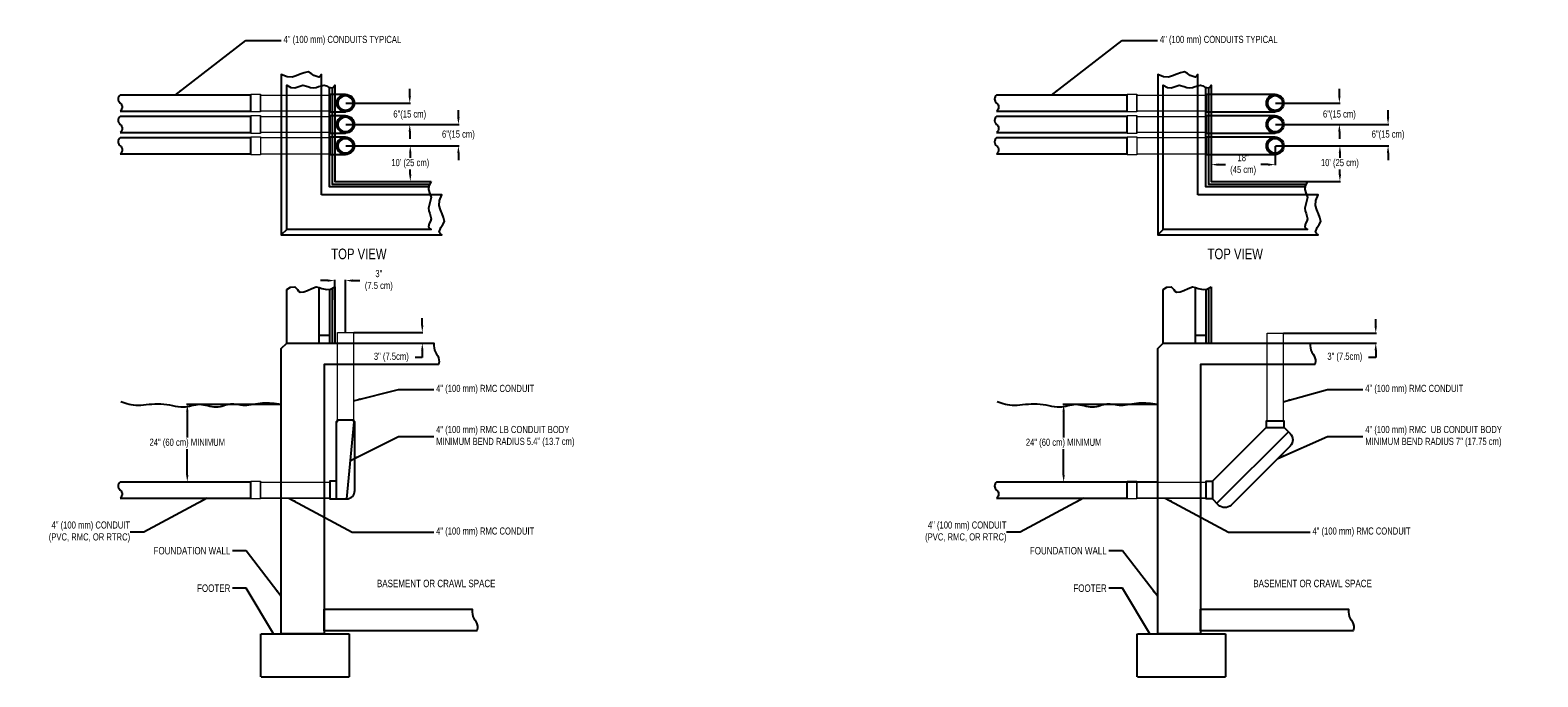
# Model space of a CAD drawing. Header units: inches. Extents: x -24 to 869, y -56 to 457.
# Tile 7 of 8: x -7 to 415, y 266 to 448. Entities that reach past the tile are written whole.
import ezdxf
from ezdxf.enums import TextEntityAlignment as Align

# ---------------------------------------------------------------- set-up
doc = ezdxf.new("R2010")
doc.units = ezdxf.units.IN
doc.header["$MEASUREMENT"] = 0
for name, color, linetype in [('Concrete', 7, 'Continuous'), ('CONDUIT_BODY', 1, 'Continuous'), ('Dimension', 7, 'Continuous'), ('Dwg_Notes', 7, 'Continuous'), ('PVC', 30, 'Continuous')]:
    doc.layers.add(name, color=color, linetype=linetype)
doc.layers.add('RMC', color=5, linetype='Continuous', lineweight=13)
doc.styles.add('120', font='FSIMPLEX.SHX', dxfattribs={"width": 0.8, "height": 0.12})
doc.styles.add('FSIMPLEX', font='fsimplex.shx', dxfattribs={"width": 0.8, "height": 0.12})
doc.dimstyles.get("Standard").update_dxf_attribs({"dimscale": 0, "dimtxt": 0.12, "dimasz": 2, "dimexe": 0.18, "dimexo": 0.0625, "dimgap": 0.09, "dimtad": 0, "dimtih": 1, "dimtoh": 1, "dimdec": 0, "dimzin": 0, "dimdsep": 46, "dimlunit": 4, "dimtxsty": 'FSIMPLEX', "dimcen": 2, "dimclrt": 256, "dimadec": 0, "dimazin": 0, "dimtfac": 2, "dimtdec": 0, "dimtofl": 0, "dimtmove": 0, "dimatfit": 3, "dimfxl": 1, "dimtolj": 1, "dimtzin": 0, "dimarcsym": 0})

# ---------------------------------------------------------------- blocks, each defined once
blk = doc.blocks.new('A$C34257ED5')
at = {"layer": 'RMC'}
h = blk.add_hatch(color=256, dxfattribs=at)
h.dxf.hatch_style = 1
h.paths.add_polyline_path([(-2.25, 0, 1), (2.25, 0, 1)])
h.paths.add_polyline_path([(2, 0, -1), (-2, 0, -1)], flags=16)
for radius in [2.25, 2]:
    blk.add_circle((0, 0), radius, dxfattribs=at)
blk = doc.blocks.new('RMC_CONDUIT')
at = {"layer": 'RMC'}
h = blk.add_hatch(color=256, dxfattribs=at)
h.dxf.hatch_style = 1
h.paths.add_polyline_path([(-2.25, 0, 1), (2.25, 0, 1)])
h.paths.add_polyline_path([(2, 0, -1), (-2, 0, -1)], flags=16)
for radius in [2.25, 2]:
    blk.add_circle((0, 0), radius, dxfattribs=at)
blk = doc.blocks.new('*D657')
at = {"layer": 'Defpoints', "color": 0, "transparency": 16777216}
for p in [(83.19, 363.09), (83.19, 360.09), (102.47, 360.09)]:
    blk.add_point(p, dxfattribs=at)
at = {"layer": 'Dimension', "color": 0, "lineweight": -2, "transparency": 16777216}
for p, q in [((102.47, 365.09), (102.47, 367.09)), ((83.25, 363.09), (102.65, 363.09)), ((83.25, 360.09), (102.65, 360.09)), ((102.47, 356.09), (100.47, 356.09)), ((102.47, 358.09), (102.47, 356.09))]:
    blk.add_line(p, q, dxfattribs=at)
at = {"layer": 'Dimension', "color": 0, "transparency": 16777216}
for points in [[(102.14, 365.09), (102.8, 365.09), (102.47, 363.09)], [(102.14, 358.09), (102.8, 358.09), (102.47, 360.09)]]:
    blk.add_solid(points, dxfattribs=at)
at = {"layer": 'Dimension', "transparency": 16777216, "insert": (93.79, 356.09), "char_height": 0.12, "width": 17.5953, "attachment_point": 5, "style": 'FSIMPLEX'}
blk.add_mtext('\\A1;{\\H16.66667x;3" (7.5cm)}', dxfattribs=at)
blk = doc.blocks.new('*D659')
at = {"layer": 'Defpoints', "color": 0, "transparency": 16777216}
for p in [(80.94, 415.44), (80.94, 405.44), (99.1, 405.44)]:
    blk.add_point(p, dxfattribs=at)
at = {"layer": 'Dimension', "color": 0, "lineweight": -2, "transparency": 16777216}
for p, q in [((81, 415.44), (99.28, 415.44)), ((99.1, 413.44), (99.1, 412.05)), ((99.1, 407.44), (99.1, 408.83)), ((81, 405.44), (99.28, 405.44))]:
    blk.add_line(p, q, dxfattribs=at)
at = {"layer": 'Dimension', "color": 0, "transparency": 16777216}
for points in [[(98.77, 413.44), (99.43, 413.44), (99.1, 415.44)], [(98.77, 407.44), (99.43, 407.44), (99.1, 405.44)]]:
    blk.add_solid(points, dxfattribs=at)
at = {"layer": 'Dimension', "transparency": 16777216, "insert": (99.1, 410.44), "char_height": 0.12, "attachment_point": 5, "style": 'FSIMPLEX'}
blk.add_mtext("\\A1;{\\H16.66667x;10' (25 cm)}", dxfattribs=at)
blk = doc.blocks.new('*D660')
at = {"layer": 'Defpoints', "color": 0, "transparency": 16777216}
for p in [(80.94, 421.44), (80.94, 415.44), (112.6, 415.44)]:
    blk.add_point(p, dxfattribs=at)
at = {"layer": 'Dimension', "color": 0, "lineweight": -2, "transparency": 16777216}
for p, q in [((112.6, 423.44), (112.6, 425.44)), ((81, 421.44), (112.78, 421.44)), ((81, 415.44), (112.78, 415.44)), ((112.6, 413.44), (112.6, 411.44))]:
    blk.add_line(p, q, dxfattribs=at)
at = {"layer": 'Dimension', "color": 0, "transparency": 16777216}
for points in [[(112.27, 423.44), (112.94, 423.44), (112.6, 421.44)], [(112.27, 413.44), (112.94, 413.44), (112.6, 415.44)]]:
    blk.add_solid(points, dxfattribs=at)
at = {"layer": 'Dimension', "transparency": 16777216, "insert": (112.6, 418.44), "char_height": 0.12, "width": 14.9096, "attachment_point": 5, "style": 'FSIMPLEX'}
blk.add_mtext('\\A1;{\\H16.66667x;6"(15 cm)}', dxfattribs=at)
blk = doc.blocks.new('*D661')
at = {"layer": 'Defpoints', "color": 0, "transparency": 16777216}
for p in [(80.94, 427.44), (80.94, 421.44), (98.95, 421.44)]:
    blk.add_point(p, dxfattribs=at)
at = {"layer": 'Dimension', "color": 0, "lineweight": -2, "transparency": 16777216}
for p, q in [((98.95, 429.44), (98.95, 431.44)), ((81, 427.44), (99.13, 427.44)), ((81, 421.44), (99.13, 421.44)), ((98.95, 419.44), (98.95, 417.44))]:
    blk.add_line(p, q, dxfattribs=at)
at = {"layer": 'Dimension', "color": 0, "transparency": 16777216}
for points in [[(98.62, 429.44), (99.29, 429.44), (98.95, 427.44)], [(98.62, 419.44), (99.29, 419.44), (98.95, 421.44)]]:
    blk.add_solid(points, dxfattribs=at)
at = {"layer": 'Dimension', "transparency": 16777216, "insert": (98.95, 424.08), "char_height": 0.12, "width": 14.9096, "attachment_point": 5, "style": 'FSIMPLEX'}
blk.add_mtext('\\A1;{\\H16.66667x;6"(15 cm)}', dxfattribs=at)
blk = doc.blocks.new('*D662')
at = {"layer": 'Defpoints', "color": 0, "transparency": 16777216}
for p in [(36.57, 342.84), (62.94, 342.84), (36.57, 321.11)]:
    blk.add_point(p, dxfattribs=at)
at = {"layer": 'Dimension', "color": 0, "lineweight": -2, "transparency": 16777216}
for p, q in [((62.87, 342.84), (36.39, 342.84)), ((36.57, 340.84), (36.57, 333.58)), ((36.57, 323.11), (36.57, 330.36)), ((36.5, 321.11), (36.39, 321.11))]:
    blk.add_line(p, q, dxfattribs=at)
at = {"layer": 'Dimension', "color": 0, "transparency": 16777216}
for points in [[(36.23, 340.84), (36.9, 340.84), (36.57, 342.84)], [(36.23, 323.11), (36.9, 323.11), (36.57, 321.11)]]:
    blk.add_solid(points, dxfattribs=at)
at = {"layer": 'Dimension', "transparency": 16777216, "insert": (36.57, 331.97), "char_height": 0.12, "attachment_point": 5, "style": 'FSIMPLEX'}
blk.add_mtext('\\A1;{\\H16.66667x;24" (60 cm) MINIMUM}', dxfattribs=at)
blk = doc.blocks.new('*D679')
at = {"layer": 'Defpoints', "color": 0, "transparency": 16777216}
for p in [(343.89, 362.84), (343.89, 360.09), (369.86, 360.09)]:
    blk.add_point(p, dxfattribs=at)
at = {"layer": 'Dimension', "color": 0, "lineweight": -2, "transparency": 16777216}
for p, q in [((369.86, 364.84), (369.86, 366.84)), ((343.95, 362.84), (370.04, 362.84)), ((343.95, 360.09), (370.04, 360.09)), ((369.86, 356.09), (367.86, 356.09)), ((369.86, 358.09), (369.86, 356.09))]:
    blk.add_line(p, q, dxfattribs=at)
at = {"layer": 'Dimension', "color": 0, "transparency": 16777216}
for points in [[(369.52, 364.84), (370.19, 364.84), (369.86, 362.84)], [(369.52, 358.09), (370.19, 358.09), (369.86, 360.09)]]:
    blk.add_solid(points, dxfattribs=at)
at = {"layer": 'Dimension', "transparency": 16777216, "insert": (361.18, 356.09), "char_height": 0.12, "width": 17.5953, "attachment_point": 5, "style": 'FSIMPLEX'}
blk.add_mtext('\\A1;{\\H16.66667x;3" (7.5cm)}', dxfattribs=at)
blk = doc.blocks.new('*D677')
at = {"layer": 'Defpoints', "color": 0, "transparency": 16777216}
for p in [(341.64, 415.44), (341.64, 405.44), (359.8, 405.44)]:
    blk.add_point(p, dxfattribs=at)
at = {"layer": 'Dimension', "color": 0, "lineweight": -2, "transparency": 16777216}
for p, q in [((341.7, 415.44), (359.98, 415.44)), ((359.8, 413.44), (359.8, 412.05)), ((359.8, 407.44), (359.8, 408.83)), ((341.7, 405.44), (359.98, 405.44))]:
    blk.add_line(p, q, dxfattribs=at)
at = {"layer": 'Dimension', "color": 0, "transparency": 16777216}
for points in [[(359.47, 413.44), (360.14, 413.44), (359.8, 415.44)], [(359.47, 407.44), (360.14, 407.44), (359.8, 405.44)]]:
    blk.add_solid(points, dxfattribs=at)
at = {"layer": 'Dimension', "transparency": 16777216, "insert": (359.8, 410.44), "char_height": 0.12, "attachment_point": 5, "style": 'FSIMPLEX'}
blk.add_mtext("\\A1;{\\H16.66667x;10' (25 cm)}", dxfattribs=at)
blk = doc.blocks.new('*D680')
at = {"layer": 'Defpoints', "color": 0, "transparency": 16777216}
for p in [(341.64, 421.44), (341.64, 415.44), (373.31, 415.44)]:
    blk.add_point(p, dxfattribs=at)
at = {"layer": 'Dimension', "color": 0, "lineweight": -2, "transparency": 16777216}
for p, q in [((373.31, 423.44), (373.31, 425.44)), ((341.7, 421.44), (373.49, 421.44)), ((341.7, 415.44), (373.49, 415.44)), ((373.31, 413.44), (373.31, 411.44))]:
    blk.add_line(p, q, dxfattribs=at)
at = {"layer": 'Dimension', "color": 0, "transparency": 16777216}
for points in [[(372.97, 423.44), (373.64, 423.44), (373.31, 421.44)], [(372.97, 413.44), (373.64, 413.44), (373.31, 415.44)]]:
    blk.add_solid(points, dxfattribs=at)
at = {"layer": 'Dimension', "transparency": 16777216, "insert": (373.31, 418.44), "char_height": 0.12, "width": 14.9096, "attachment_point": 5, "style": 'FSIMPLEX'}
blk.add_mtext('\\A1;{\\H16.66667x;6"(15 cm)}', dxfattribs=at)
blk = doc.blocks.new('*D678')
at = {"layer": 'Defpoints', "color": 0, "transparency": 16777216}
for p in [(341.64, 427.44), (341.64, 421.44), (359.66, 421.44)]:
    blk.add_point(p, dxfattribs=at)
at = {"layer": 'Dimension', "color": 0, "lineweight": -2, "transparency": 16777216}
for p, q in [((359.66, 429.44), (359.66, 431.44)), ((341.7, 427.44), (359.84, 427.44)), ((341.7, 421.44), (359.84, 421.44)), ((359.66, 419.44), (359.66, 417.44))]:
    blk.add_line(p, q, dxfattribs=at)
at = {"layer": 'Dimension', "color": 0, "transparency": 16777216}
for points in [[(359.32, 429.44), (359.99, 429.44), (359.66, 427.44)], [(359.32, 419.44), (359.99, 419.44), (359.66, 421.44)]]:
    blk.add_solid(points, dxfattribs=at)
at = {"layer": 'Dimension', "transparency": 16777216, "insert": (359.66, 424.08), "char_height": 0.12, "width": 14.9096, "attachment_point": 5, "style": 'FSIMPLEX'}
blk.add_mtext('\\A1;{\\H16.66667x;6"(15 cm)}', dxfattribs=at)
blk = doc.blocks.new('*D681')
at = {"layer": 'Defpoints', "color": 0, "transparency": 16777216}
for p in [(282.33, 342.84), (308.7, 342.84), (308.7, 321.11)]:
    blk.add_point(p, dxfattribs=at)
at = {"layer": 'Dimension', "color": 0, "lineweight": -2, "transparency": 16777216}
for p, q in [((308.63, 342.84), (282.15, 342.84)), ((282.33, 340.84), (282.33, 333.58)), ((282.33, 323.11), (282.33, 330.36)), ((308.63, 321.11), (282.15, 321.11))]:
    blk.add_line(p, q, dxfattribs=at)
at = {"layer": 'Dimension', "color": 0, "transparency": 16777216}
for points in [[(281.99, 340.84), (282.66, 340.84), (282.33, 342.84)], [(281.99, 323.11), (282.66, 323.11), (282.33, 321.11)]]:
    blk.add_solid(points, dxfattribs=at)
at = {"layer": 'Dimension', "transparency": 16777216, "insert": (282.33, 331.97), "char_height": 0.12, "attachment_point": 5, "style": 'FSIMPLEX'}
blk.add_mtext('\\A1;{\\H16.66667x;24" (60 cm) MINIMUM}', dxfattribs=at)
blk = doc.blocks.new('A$C2AF82D97')
at = {"layer": 'CONDUIT_BODY'}
blk.add_lwpolyline([(-14.18, -0.27), (-14.18, 2.14, -0.414214), (-11.68, 4.64), (11.68, 4.64, -0.414214), (14.18, 2.14), (14.18, -0.27)], format="xyb", dxfattribs=at)
for points in [[(-14.18, 1.45), (14.18, 1.45)], [(-10.65, -3.8), (10.65, -3.8)]]:
    blk.add_lwpolyline(points, dxfattribs=at)
for points in [[(-14.18, -0.27), (-15.44, -1.52), (-11.9, -5.06), (-10.65, -3.8)], [(14.18, -0.27), (15.44, -1.52), (11.9, -5.06), (10.65, -3.8)]]:
    blk.add_lwpolyline(points, close=True, dxfattribs=at)
blk = doc.blocks.new('*D684')
at = {"layer": 'Defpoints', "color": 0, "transparency": 16777216}
for p in [(80.94, 377.63), (77.94, 372.14), (80.94, 363.09)]:
    blk.add_point(p, dxfattribs=at)
at = {"layer": 'Dimension', "color": 0, "lineweight": -2, "transparency": 16777216}
for p, q in [((75.94, 377.63), (73.94, 377.63)), ((77.94, 372.2), (77.94, 377.81)), ((80.94, 363.15), (80.94, 377.81)), ((82.94, 377.63), (84.94, 377.63))]:
    blk.add_line(p, q, dxfattribs=at)
at = {"layer": 'Dimension', "color": 0, "transparency": 16777216}
for points in [[(75.94, 377.97), (75.94, 377.3), (77.94, 377.63)], [(82.94, 377.97), (82.94, 377.3), (80.94, 377.63)]]:
    blk.add_solid(points, dxfattribs=at)
at = {"layer": 'Dimension', "transparency": 16777216, "insert": (90.28, 377.63), "char_height": 0.12, "attachment_point": 5, "style": 'FSIMPLEX'}
blk.add_mtext('\\A1;{\\H16.66667x;3"\\P(7.5 cm)}', dxfattribs=at)
blk = doc.blocks.new('*D685')
at = {"layer": 'Defpoints', "color": 0, "transparency": 16777216}
for p in [(323.7, 415.44), (341.64, 415.44), (323.7, 410.16)]:
    blk.add_point(p, dxfattribs=at)
at = {"layer": 'Dimension', "color": 0, "lineweight": -2, "transparency": 16777216}
for p, q in [((323.7, 415.38), (323.7, 409.98)), ((341.64, 415.38), (341.64, 409.98)), ((325.7, 410.16), (327.7, 410.16)), ((339.64, 410.16), (337.64, 410.16))]:
    blk.add_line(p, q, dxfattribs=at)
at = {"layer": 'Dimension', "color": 0, "transparency": 16777216}
for points in [[(325.7, 410.49), (325.7, 409.83), (323.7, 410.16)], [(339.64, 410.49), (339.64, 409.83), (341.64, 410.16)]]:
    blk.add_solid(points, dxfattribs=at)
at = {"layer": 'Dimension', "transparency": 16777216, "insert": (332.67, 410.16), "char_height": 0.12, "attachment_point": 5, "style": 'FSIMPLEX'}
blk.add_mtext('\\A1;{\\H16.66667x;18"\\P(45 cm)}', dxfattribs=at)

msp = doc.modelspace()

# ---------------------------------------------------------------- linework, layer by layer
for p, q in [((64.44, 360.09), (64.44, 375.09)), ((73.44, 375.71), (73.44, 360.09)), ((76.44, 375.17), (76.44, 360.09)), ((77.19, 375.44), (77.19, 360.09)), ((77.94, 375.84), (77.94, 360.09)), ((310.2, 360.09), (310.2, 375.09)), ((319.2, 375.71), (319.2, 360.09)), ((322.2, 375.17), (322.2, 360.09)), ((322.95, 375.44), (322.95, 360.09)), ((323.7, 375.84), (323.7, 360.09)), ((73.44, 362.34), (76.44, 362.34)), ((319.2, 362.34), (322.2, 362.34))]:
    msp.add_line(p, q)
for points in [[(64.44, 375.09), (65.48, 375.82), (66.69, 375.84), (67.09, 375.51), (67.43, 375.1), (67.77, 374.63), (68.19, 374.34), (69.23, 374.5), (70.25, 374.88), (71.45, 375.42), (72.69, 375.84), (73.51, 375.7), (74.33, 375.4), (75.69, 375.09), (76.69, 375.24), (77.94, 375.84)], [(310.2, 375.09), (311.24, 375.82), (312.45, 375.84), (312.85, 375.51), (313.19, 375.1), (313.53, 374.63), (313.95, 374.34), (314.99, 374.5), (316.01, 374.88), (317.22, 375.42), (318.45, 375.84), (319.27, 375.7), (320.09, 375.4), (321.45, 375.09), (322.45, 375.24), (323.7, 375.84)], [(62.94, 342.84), (62.28, 342.93), (61.62, 343.02), (60.97, 343.1), (60.31, 343.16), (59.66, 343.21), (59, 343.24), (58.34, 343.24), (57.69, 343.21), (57.03, 343.15), (56.38, 343.06), (55.73, 342.96), (55.09, 342.85), (54.47, 342.75), (53.85, 342.67), (53.26, 342.61), (52.69, 342.59), (52.14, 342.61), (51.6, 342.66), (51.09, 342.74), (50.59, 342.82), (50.11, 342.9), (49.63, 342.95), (49.16, 342.98), (48.69, 342.96), (48.22, 342.89), (47.74, 342.77), (47.27, 342.63), (46.78, 342.48), (46.28, 342.33), (45.77, 342.2), (45.24, 342.12), (44.69, 342.09), (44.11, 342.12), (43.52, 342.2), (42.92, 342.32), (42.31, 342.46), (41.7, 342.6), (41.1, 342.72), (40.51, 342.8), (39.94, 342.84), (39.38, 342.8), (38.85, 342.72), (38.31, 342.6), (37.78, 342.46), (37.23, 342.32), (36.67, 342.2), (36.07, 342.12), (35.44, 342.09), (34.76, 342.12), (34.04, 342.2), (33.28, 342.33), (32.5, 342.48), (31.69, 342.63), (30.86, 342.77), (30.03, 342.89), (29.19, 342.96), (28.34, 342.98), (27.5, 342.95), (26.67, 342.9), (25.86, 342.82), (25.06, 342.74), (24.28, 342.66), (23.53, 342.61), (22.81, 342.59), (22.12, 342.61), (21.47, 342.67), (20.84, 342.77), (20.23, 342.9), (19.64, 343.05), (19.07, 343.22), (18.5, 343.4), (17.93, 343.59)], [(308.7, 342.84), (308.04, 342.93), (307.38, 343.02), (306.73, 343.1), (306.07, 343.16), (305.42, 343.21), (304.76, 343.24), (304.1, 343.24), (303.45, 343.21), (302.79, 343.15), (302.14, 343.06), (301.49, 342.96), (300.85, 342.85), (300.23, 342.75), (299.62, 342.67), (299.02, 342.61), (298.45, 342.59), (297.9, 342.61), (297.36, 342.66), (296.85, 342.74), (296.35, 342.82), (295.87, 342.9), (295.39, 342.95), (294.92, 342.98), (294.45, 342.96), (293.98, 342.89), (293.51, 342.77), (293.03, 342.63), (292.54, 342.48), (292.04, 342.33), (291.53, 342.2), (291, 342.12), (290.45, 342.09), (289.87, 342.12), (289.28, 342.2), (288.68, 342.32), (288.07, 342.46), (287.46, 342.6), (286.86, 342.72), (286.27, 342.8), (285.7, 342.84), (285.14, 342.8), (284.61, 342.72), (284.07, 342.6), (283.54, 342.46), (282.99, 342.32), (282.43, 342.2), (281.83, 342.12), (281.2, 342.09), (280.52, 342.12), (279.8, 342.2), (279.04, 342.33), (278.26, 342.48), (277.45, 342.63), (276.63, 342.77), (275.79, 342.89), (274.95, 342.96), (274.1, 342.98), (273.26, 342.95), (272.43, 342.9), (271.62, 342.82), (270.82, 342.74), (270.04, 342.66), (269.29, 342.61), (268.57, 342.59), (267.88, 342.61), (267.23, 342.67), (266.6, 342.77), (265.99, 342.9), (265.4, 343.05), (264.83, 343.22), (264.26, 343.4), (263.7, 343.59)], [(57.09, 278.48), (57.09, 266.44)], [(302.85, 278.48), (302.85, 266.44)]]:
    msp.add_lwpolyline(points)
for points in [[(74.94, 285.39), (116.48, 285.39, 0.036274), (116.45, 284.64, 0.155018), (117.26, 282.31, -0.168256), (117.95, 280.13, -0.102161), (117.77, 279.38), (74.94, 279.38)], [(320.7, 285.39), (362.24, 285.39, 0.036274), (362.21, 284.64, 0.155018), (363.02, 282.31, -0.168256), (363.71, 280.13, -0.102161), (363.53, 279.38), (320.7, 279.38)]]:
    msp.add_lwpolyline(points, format="xyb", close=True)
at = {"layer": 'Concrete'}
for p, q in [((57.25, 278.49), (82, 278.49)), ((82, 278.49), (82, 266.45)), ((303.01, 278.49), (327.76, 278.49)), ((327.76, 278.49), (327.76, 266.45)), ((57.25, 266.44), (82, 266.44)), ((303.01, 266.44), (327.76, 266.44))]:
    msp.add_line(p, q, dxfattribs=at)
for points in [[(74.19, 401.69), (74.19, 432.35), (74.19, 435.44), (73.82, 434.95), (73.44, 434.69), (72.08, 435.16), (71.28, 435.76), (70.44, 436.19), (69.34, 435.96), (68.26, 435.5), (67.11, 435.05), (65.94, 434.69), (64.54, 434.84), (62.94, 435.44), (62.94, 390.44), (107.94, 390.44), (107.45, 390.81), (107.19, 391.19), (107.66, 392.54), (108.26, 393.34), (108.69, 394.19), (108.46, 395.29), (108, 396.36), (107.55, 397.51), (107.19, 398.69), (107.34, 400.08), (107.94, 401.69), (104.77, 401.69)], [(319.95, 401.69), (319.95, 432.35), (319.95, 435.44), (319.58, 434.95), (319.2, 434.69), (317.84, 435.16), (317.05, 435.76), (316.2, 436.19), (315.1, 435.96), (314.03, 435.5), (312.87, 435.05), (311.7, 434.69), (310.3, 434.84), (308.7, 435.44), (308.7, 390.44), (353.7, 390.44), (353.21, 390.81), (352.95, 391.19), (353.42, 392.54), (354.02, 393.34), (354.45, 394.19), (354.22, 395.29), (353.76, 396.36), (353.31, 397.51), (352.95, 398.69), (353.1, 400.08), (353.7, 401.69), (350.53, 401.69)], [(104.94, 405.44), (104.3, 404.23), (104.19, 403.19), (104.6, 402.01), (104.94, 400.94), (104.59, 399.49), (104.19, 397.94), (104.32, 397.2), (104.55, 396.46), (104.94, 394.94), (104.73, 394.3), (104.44, 393.69), (104.19, 392.69), (104.41, 392.32), (104.94, 391.94), (64.44, 391.94), (64.44, 432.44), (65.65, 431.81), (66.69, 431.69), (67.87, 432.1), (68.94, 432.44), (70.38, 432.1), (71.15, 431.85), (71.94, 431.69), (72.68, 431.82), (73.41, 432.05), (74.17, 432.3), (74.94, 432.44), (75.57, 432.24), (76.19, 431.94), (77.19, 431.69), (77.55, 431.91), (77.94, 432.44), (77.94, 405.44)], [(350.7, 405.44), (350.07, 404.23), (349.95, 403.19), (350.36, 402.01), (350.7, 400.94), (350.35, 399.49), (349.95, 397.94), (350.08, 397.2), (350.31, 396.46), (350.7, 394.94), (350.5, 394.3), (350.2, 393.69), (349.95, 392.69), (350.17, 392.32), (350.7, 391.94), (310.2, 391.94), (310.2, 432.44), (311.41, 431.81), (312.45, 431.69), (313.63, 432.1), (314.7, 432.44), (316.14, 432.1), (316.92, 431.85), (317.7, 431.69), (318.44, 431.82), (319.17, 432.05), (319.93, 432.3), (320.7, 432.44), (321.33, 432.24), (321.95, 431.94), (322.95, 431.69), (323.31, 431.91), (323.7, 432.44), (323.7, 405.44)]]:
    msp.add_lwpolyline(points, close=True, dxfattribs=at)
for points in [[(104.23, 403.94), (76.44, 403.94), (76.45, 431.87)], [(77.19, 431.69), (77.19, 404.69), (104.49, 404.69)], [(349.99, 403.94), (322.2, 403.94), (322.21, 431.87)], [(322.95, 431.69), (322.95, 404.69), (350.25, 404.69)], [(64.44, 391.94), (62.94, 390.44)], [(310.2, 391.94), (308.7, 390.44)]]:
    msp.add_lwpolyline(points, dxfattribs=at)
for points in [[(62.94, 278.49), (62.94, 358.59), (64.44, 360.09), (105.72, 360.09, 0.036274), (105.69, 359.34, 0.155018), (106.5, 357.01, -0.168256), (107.19, 354.84, -0.102161), (107.01, 354.09), (74.94, 354.09), (74.94, 278.52)], [(308.7, 278.49), (308.7, 358.59), (310.2, 360.09), (351.48, 360.09, 0.036274), (351.45, 359.34, 0.155018), (352.26, 357.01, -0.168256), (352.95, 354.84, -0.102161), (352.78, 354.09), (320.7, 354.09), (320.7, 278.52)]]:
    msp.add_lwpolyline(points, format="xyb", close=True, dxfattribs=at)
at = {"layer": 'CONDUIT_BODY'}
msp.add_line((81.3, 316.36), (83.37, 337.98), dxfattribs=at)
for points in [[(80.94, 429.88), (76.55, 429.88), (76.55, 425), (80.94, 425)], [(341.64, 429.88), (322.31, 429.88), (322.31, 425), (341.64, 425)], [(80.94, 423.88), (76.55, 423.88), (76.55, 419), (80.94, 419)], [(341.64, 423.88), (322.31, 423.88), (322.31, 419), (341.64, 419)], [(80.94, 417.88), (76.55, 417.88), (76.55, 413), (80.94, 413)], [(341.64, 417.88), (322.31, 417.88), (322.31, 413), (341.64, 413)], [(78.33, 321.36), (76.55, 321.36), (76.55, 316.36), (78.33, 316.36)]]:
    msp.add_lwpolyline(points, dxfattribs=at)
msp.add_lwpolyline([(78.33, 316.36), (81.18, 316.36, 0.414214), (83.55, 318.72), (83.55, 337.98), (83.31, 337.98), (83.31, 338.45), (78.56, 338.45), (78.56, 337.98), (78.33, 337.98), (78.33, 316.36), (80.94, 316.36)], format="xyb", dxfattribs=at)
for centre in [(80.94, 427.44), (341.64, 427.44), (80.94, 421.44), (341.64, 421.44), (80.94, 415.44), (341.64, 415.44)]:
    msp.add_circle(centre, 2.44, dxfattribs=at)
at = {"layer": 'PVC'}
for points in [[(17.75, 425.19), (54.35, 425.19), (54.35, 429.69), (17.75, 429.69, 0.498164), (17.75, 427.44, -0.498164)], [(263.51, 425.19), (300.11, 425.19), (300.11, 429.69), (263.51, 429.69, 0.498164), (263.51, 427.44, -0.498164)], [(17.75, 419.19), (54.35, 419.19), (54.35, 423.69), (17.75, 423.69, 0.498164), (17.75, 421.44, -0.498164)], [(263.51, 419.19), (300.11, 419.19), (300.11, 423.69), (263.51, 423.69, 0.498164), (263.51, 421.44, -0.498164)], [(17.75, 413.19), (54.35, 413.19), (54.35, 417.69), (17.75, 417.69, 0.498164), (17.75, 415.44, -0.498164)], [(263.51, 413.19), (300.11, 413.19), (300.11, 417.69), (263.51, 417.69, 0.498164), (263.51, 415.44, -0.498164)], [(17.75, 316.61), (54.35, 316.61), (54.35, 321.11), (17.75, 321.11, 0.498164), (17.75, 318.86, -0.498164)], [(263.51, 316.61), (300.11, 316.61), (300.11, 321.11), (263.51, 321.11, 0.498164), (263.51, 318.86, -0.498164)]]:
    msp.add_lwpolyline(points, format="xyb", close=True, dxfattribs=at)
at = {"layer": 'RMC'}
for points in [[(54.35, 429.94), (57.1, 429.94), (57.1, 424.94), (54.35, 424.94)], [(76.55, 429.69), (76.55, 425.19), (57.1, 425.19), (57.1, 429.69)], [(300.11, 429.94), (302.86, 429.94), (302.86, 424.94), (300.11, 424.94)], [(322.31, 429.69), (322.31, 425.19), (302.86, 425.19), (302.86, 429.69)], [(54.35, 423.94), (57.1, 423.94), (57.1, 418.94), (54.35, 418.94)], [(76.55, 423.69), (76.55, 419.19), (57.1, 419.19), (57.1, 423.69)], [(300.11, 423.94), (302.86, 423.94), (302.86, 418.94), (300.11, 418.94)], [(322.31, 423.69), (322.31, 419.19), (302.86, 419.19), (302.86, 423.69)], [(54.35, 417.94), (57.1, 417.94), (57.1, 412.94), (54.35, 412.94)], [(57.1, 417.69), (57.1, 413.19), (76.55, 413.19), (76.55, 417.69)], [(300.11, 417.94), (302.86, 417.94), (302.86, 412.94), (300.11, 412.94)], [(302.86, 417.69), (302.86, 413.19), (322.31, 413.19), (322.31, 417.69)], [(54.35, 321.36), (57.1, 321.36), (57.1, 316.36), (54.35, 316.36)], [(300.11, 321.36), (302.86, 321.36), (302.86, 316.36), (300.11, 316.36)]]:
    msp.add_lwpolyline(points, close=True, dxfattribs=at)
for points in [[(83.19, 338.45), (78.69, 338.45), (78.69, 363.09), (83.19, 363.09), (83.19, 338.45)], [(343.89, 338.19), (339.39, 338.19), (339.39, 362.84), (343.89, 362.84), (343.89, 338.19)], [(76.55, 316.61), (57.1, 316.61), (57.1, 321.11), (76.55, 321.11)], [(57.1, 321.11), (57.1, 316.61), (76.55, 316.61)], [(322.31, 316.61), (302.86, 316.61), (302.86, 321.11), (322.31, 321.11)], [(302.86, 321.11), (302.86, 316.61), (322.31, 316.61)]]:
    msp.add_lwpolyline(points, dxfattribs=at)

# ---------------------------------------------------------------- block references
at = {"layer": 'CONDUIT_BODY', "rotation": 224.9999999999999}
msp.add_blockref('A$C2AF82D97', (334.3, 326.2), dxfattribs=at)
at = {"layer": 'RMC'}
for name, p in [('RMC_CONDUIT', (80.94, 427.44)), ('RMC_CONDUIT', (341.64, 427.44)), ('RMC_CONDUIT', (80.94, 421.44)), ('RMC_CONDUIT', (341.64, 421.44)), ('A$C34257ED5', (80.94, 415.44)), ('A$C34257ED5', (341.64, 415.44))]:
    msp.add_blockref(name, p, dxfattribs=at)

# ---------------------------------------------------------------- texts
at = {"style": '120', "width": 0.8}
for p in [(84.69, 385.12), (330.45, 385.12)]:
    msp.add_text('TOP VIEW', height=2.967, dxfattribs=at).set_placement(p, align=Align.MIDDLE_CENTER)
for p in [(106.38, 291.6), (352.14, 291.6)]:
    msp.add_text('BASEMENT OR CRAWL SPACE', height=2.0946, dxfattribs=at).set_placement(p, align=Align.CENTER)
at = {"layer": 'Dwg_Notes', "style": '120', "width": 0.8}
for s, height, p in [('FOUNDATION WALL ', 2.0946, (49.27, 301.84)), ('FOUNDATION WALL ', 2.0946, (295.03, 301.84)), ('FOOTER ', 2.095, (49.27, 291.33)), ('FOOTER ', 2.095, (295.03, 291.33))]:
    msp.add_text(s, height=height, dxfattribs=at).set_placement(p, align=Align.MIDDLE_RIGHT)
at = {"layer": 'Dwg_Notes', "char_height": 2, "attachment_point": 4, "style": 'FSIMPLEX'}
for s, insert in [('\\A1; 4" (100 mm) CONDUITS TYPICAL', (62.97, 445)), ('\\A1; 4" (100 mm) CONDUITS TYPICAL', (308.73, 445)), ('\\A1; 4" (100 mm) RMC CONDUIT', (105.76, 347.08)), ('\\A1; 4" (100 mm) RMC CONDUIT', (366.32, 347.08)), ('\\A1; 4" (100 mm) RMC LB CONDUIT BODY\\P MINIMUM BEND RADIUS 5.4" (13.7 cm)', (105.76, 333.88)), ('\\A1; 4" (100 mm) RMC CONDUIT ', (105.76, 307.06)), ('\\A1; 4" (100 mm) RMC CONDUIT ', (351.52, 307.06))]:
    msp.add_mtext(s, dxfattribs=dict(at, insert=insert))
at = {"layer": 'Dwg_Notes', "insert": (366.32, 333.88), "char_height": 2, "width": 59.7769, "attachment_point": 4, "style": 'FSIMPLEX'}
msp.add_mtext('\\A1; 4" (100 mm) RMC  UB CONDUIT BODY\\P MINIMUM BEND RADIUS 7" (17.75 cm)', dxfattribs=at)
at = {"layer": 'Dwg_Notes', "char_height": 2, "attachment_point": 6, "style": '120'}
for insert in [(20.54, 307.08), (266.3, 307.08)]:
    msp.add_mtext_dynamic_manual_height_columns('\\pxqr;4" (100 mm) CONDUIT \\P(PVC, RMC, OR RTRC) ', width=34.7707, gutter_width=0.6, heights=[0], dxfattribs=dict(at, insert=insert))

# ---------------------------------------------------------------- dimensions: what is measured, and where the dimension line sits
at = {"layer": 'Dimension'}
for base, p1, p2, text, override, picture, middle in [((98.95, 421.44), (80.94, 427.44), (80.94, 421.44), '{\\H16.66667x;<>(15 cm)}', {"dimscale": 1}, '*D661', (98.95, 424.08)), ((359.66, 421.44), (341.64, 427.44), (341.64, 421.44), '{\\H16.66667x;<>(15 cm)}', {"dimscale": 1}, '*D678', (359.66, 424.08)), ((112.6, 415.44), (80.94, 421.44), (80.94, 415.44), '{\\H16.66667x;<>(15 cm)}', {"dimscale": 1}, '*D660', (112.6, 418.44)), ((373.31, 415.44), (341.64, 421.44), (341.64, 415.44), '{\\H16.66667x;<>(15 cm)}', {"dimscale": 1}, '*D680', (373.31, 418.44)), ((369.86, 360.09), (343.89, 362.84), (343.89, 360.09), '{\\H16.66667x;<> (7.5cm)}', {"dimscale": 1, "dimtxt": 2}, '*D679', (361.18, 356.09)), ((36.57, 342.84), (36.57, 321.11), (62.94, 342.84), '{\\H16.66667x;24" (60 cm) MINIMUM}', {"dimscale": 1}, '*D662', (36.57, 331.97)), ((282.33, 342.84), (308.7, 321.11), (308.7, 342.84), '{\\H16.66667x;24" (60 cm) MINIMUM}', {"dimscale": 1}, '*D681', (282.33, 331.97))]:
    dim = msp.add_linear_dim(base=base, p1=p1, p2=p2, angle=90, text=text, dimstyle='Standard', override=override, dxfattribs=at)
    dim.commit()
    dim.dimension.update_dxf_attribs({"geometry": picture, "text_midpoint": middle, "dimtype": 160})
for base, p1, p2, text, override, picture, middle in [((99.1, 405.44), (80.94, 415.44), (80.94, 405.44), "{\\H16.66667x;10' (25 cm)}", {"dimscale": 1}, '*D659', (99.1, 410.44)), ((359.8, 405.44), (341.64, 415.44), (341.64, 405.44), "{\\H16.66667x;10' (25 cm)}", {"dimscale": 1}, '*D677', (359.8, 410.44)), ((102.47, 360.09), (83.19, 363.09), (83.19, 360.09), '{\\H16.66667x;<> (7.5cm)}', {"dimscale": 1, "dimtxt": 2, "dimasz": 2}, '*D657', (93.79, 356.09))]:
    dim = msp.add_linear_dim(base=base, p1=p1, p2=p2, angle=90, text=text, dimstyle='Standard', override=override, dxfattribs=at)
    dim.commit()
    dim.dimension.update_dxf_attribs({"geometry": picture, "text_midpoint": middle})
for base, p1, p2, text, picture, middle in [((323.7, 410.16), (341.64, 415.44), (323.7, 415.44), '{\\H16.66667x;18"\\P(45 cm)}', '*D685', (332.67, 410.16)), ((80.94, 377.63), (77.94, 372.14), (80.94, 363.09), '{\\H16.66667x;<>\\P(7.5 cm)}', '*D684', (90.28, 377.63))]:
    dim = msp.add_linear_dim(base=base, p1=p1, p2=p2, text=text, dimstyle='Standard', override={"dimscale": 1}, dxfattribs=at)
    dim.commit()
    dim.dimension.update_dxf_attribs({"geometry": picture, "text_midpoint": middle})

# ---------------------------------------------------------------- leaders
at = {"layer": 'Dimension', "annotation_type": 0, "has_hookline": 1, "hookline_direction": 0}
for points, text_width in [([(83.19, 343.91), (95.76, 347.08), (105.67, 347.08)], 35.81), ([(343.89, 343.65), (356.33, 347.08), (366.23, 347.08)], 35.81), ([(82.34, 327.17), (95.76, 333.88), (105.67, 333.88)], 48.99), ([(342.36, 327.71), (356.33, 333.88), (366.23, 333.88)], 48.99), ([(65.07, 316.61), (82.82, 307.06), (105.67, 307.06)], 35.81), ([(310.83, 316.61), (328.58, 307.06), (351.43, 307.06)], 35.81)]:
    msp.add_leader(points, dimstyle='Standard', override={"dimscale": 1}, dxfattribs=dict(at, text_width=text_width))
at = {"layer": 'Dwg_Notes', "annotation_type": 0, "has_hookline": 1, "hookline_direction": 0, "text_width": 41.9}
for points in [[(33.15, 429.69), (52.97, 445), (62.88, 445)], [(278.91, 429.69), (298.73, 445), (308.64, 445)]]:
    msp.add_leader(points, dimstyle='Standard', override={"dimscale": 1}, dxfattribs=at)
at = {"layer": 'Dwg_Notes'}
for points in [[(42.13, 316.61), (24.35, 307.08), (20.54, 307.08)], [(287.89, 316.61), (270.11, 307.08), (266.3, 307.08)], [(62.94, 289), (53.08, 301.84), (49.27, 301.84)], [(308.7, 289), (298.84, 301.84), (295.03, 301.84)], [(60.74, 278.49), (53.08, 291.33), (49.27, 291.33)], [(306.5, 278.49), (298.84, 291.33), (295.03, 291.33)]]:
    msp.add_leader(points, dimstyle='Standard', override={"dimscale": 1, "dimasz": 2}, dxfattribs=at)

doc.saveas('drawing.dxf')
